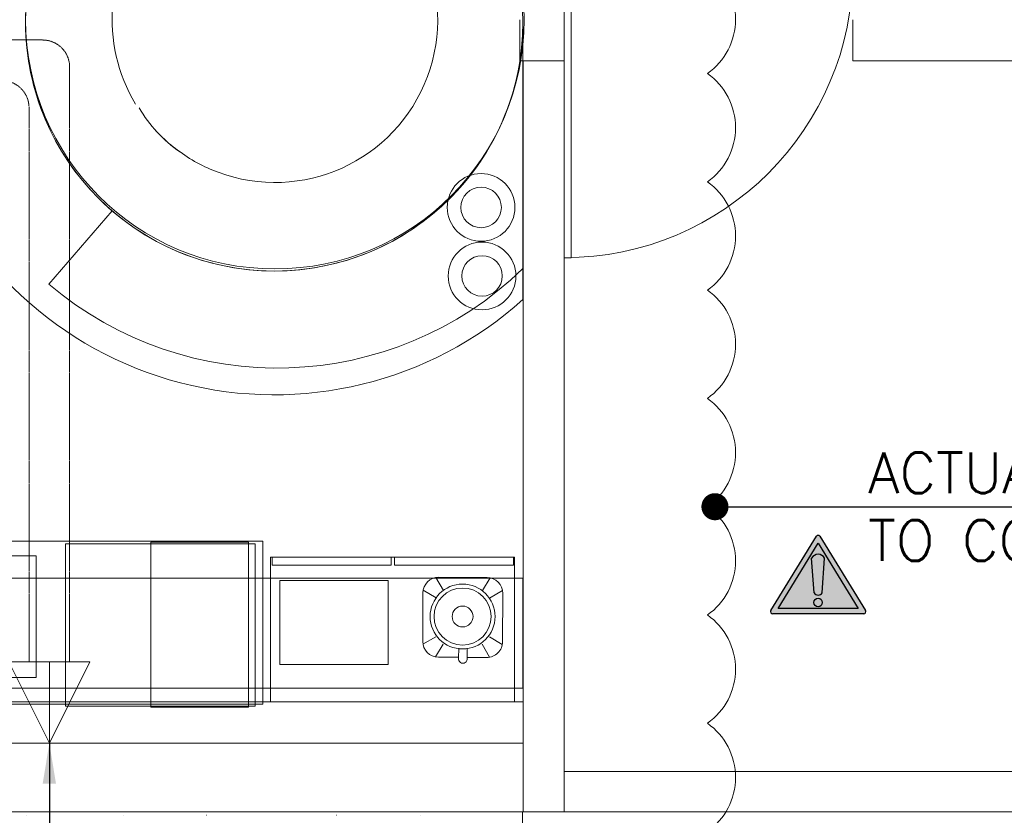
# Model space of a CAD drawing. Header units: millimetres. Extents: x 99250 to 122845, y -19292 to 18303.
# Tile 26 of 99: x 109928 to 113565, y 6233 to 9172. Entities that reach past the tile are written whole.
import ezdxf

# ---------------------------------------------------------------- set-up
doc = ezdxf.new("R2010")
doc.units = ezdxf.units.MM
doc.header["$MEASUREMENT"] = 0
doc.linetypes.add('HIDDENX2', pattern=[0.75, 0.5, -0.25])
doc.layers.get('0').update_dxf_attribs({"lineweight": 5})
for name, color, linetype in [('ACMV-MEPF_General Text', 7, 'Continuous'), ('IRISH HOUSE_HYD AIRPORT_DRAINAGE LAYOUT 1$0$GREY SCALE', 8, 'Continuous'), ('Warning Symbol', 7, 'Continuous')]:
    doc.layers.add(name, color=color, linetype=linetype)
for name, color, linetype, lineweight in [('IRISH HOUSE_HYD AIRPORT_DRAINAGE LAYOUT 1$0$GREYSCALE', 8, 'Continuous', 0), ('M-MEP-ELFA-CABLE', 1, 'HIDDENX2', 20), ('M-MEP-ELIT-DEVICES', 5, 'Continuous', 20), ('M-MEP-ELPR-EQUIP', 6, 'Continuous', 20)]:
    doc.layers.add(name, color=color, linetype=linetype, lineweight=lineweight)
doc.styles.add('Oswald Light', font='txt')
doc.styles.add('Romans', font='romans.shx', dxfattribs={"width": 0.8})
doc.styles.get("Standard").update_dxf_attribs({"font": 'romans.shx'})
doc.dimstyles.new('100_Romans_Dot', dxfattribs={"dimtxt": 100, "dimasz": 100, "dimexe": 50, "dimexo": 50, "dimgap": 50, "dimtad": 1, "dimdec": 0, "dimzin": 0, "dimdsep": 46, "dimtxsty": 'Romans', "dimblk": 'DOT', "dimcen": 0.09, "dimclrd": 256, "dimclre": 256, "dimadec": 0, "dimazin": 0, "dimtfac": 1, "dimtdec": 0, "dimtofl": 0, "dimtmove": 0, "dimatfit": 3, "dimldrblk": 'DOT', "dimfxl": 0, "dimtolj": 1, "dimtzin": 0, "dimarcsym": 0})
doc.dimstyles.new('MDS-50', dxfattribs={"dimtxt": 100, "dimasz": 100, "dimexe": 50, "dimexo": 50, "dimgap": 25, "dimtad": 1, "dimdec": 0, "dimtxsty": 'Oswald Light', "dimcen": 0, "dimdle": 1.5875, "dimazin": 0, "dimtfac": 1, "dimtdec": 0, "dimtix": 1, "dimtmove": 0, "dimatfit": 0, "dimfxl": 0, "dimfrac": 2, "dimtolj": 1, "dimarcsym": 0})

# ---------------------------------------------------------------- blocks, each defined once
blk = doc.blocks.new('IRISH HOUSE_HYD AIRPORT_DRAINAGE LAYOUT 1$0$FLOOR PLAN')
at = {"layer": 'IRISH HOUSE_HYD AIRPORT_DRAINAGE LAYOUT 1$0$GREYSCALE', "color": 8, "lineweight": 0, "ltscale": 25}
for p, q in [((11939.1, 9359.4), (11939.1, 8292.6)), ((11939.1, 9359.4), (11939.1, 8292.6)), ((11939.1, 9359.4), (11939.1, 8292.6)), ((11964.4, 8292.6), (11964.4, 9359.4)), ((11964.4, 8292.6), (11964.4, 9359.4)), ((11964.4, 8292.6), (11964.4, 9359.4)), ((11939.1, 8292.6), (11964.4, 8292.6)), ((11939.1, 8292.6), (11964.4, 8292.6)), ((11939.1, 8292.6), (11964.4, 8292.6)), ((11465.2, 7111.2, 0), (11492.8, 7063.6, 0)), ((11475.8, 7112.1, 0), (11654.6, 7111.2, 0)), ((11665.1, 7110.2, 0), (11637.1, 7062.9, 0)), ((11418.4, 7064.8, 0), (11466.1, 7036.5, 0)), ((11711.5, 7063.4, 0), (11663.5, 7035.5, 0)), ((11416.5, 6875.5, 0), (11417.4, 7054.2, 0)), ((11712.4, 7052.8, 0), (11711.5, 6874, 0)), ((11417.4, 6864.9, 0), (11465.4, 6892.7, 0)), ((11710.5, 6863.5, 0), (11662.8, 6891.8, 0)), ((11463.8, 6818.1, 0), (11491.8, 6865.3, 0)), ((11549.4, 6850.3, 0), (11549.3, 6813.7, 0)), ((11580.6, 6850.1, 0), (11580.5, 6813.5, 0)), ((11663.7, 6817.1, 0), (11636.1, 6864.6, 0)), ((11549.3, 6816.7, 0), (11474.4, 6817, 0)), ((11653.1, 6816.2, 0), (11580.5, 6816.5, 0))]:
    blk.add_line(p, q, dxfattribs=at)
at = {"layer": 'IRISH HOUSE_HYD AIRPORT_DRAINAGE LAYOUT 1$0$GREYSCALE', "color": 8, "lineweight": 0, "ltscale": 0.25}
for p, q in [((11775.6, 9171.7), (11775.6, 9019.5)), ((11786.7, 8137.6), (11786.7, 9171.7)), ((11786.7, 8252.1), (11786.7, 9171.7)), ((11939.1, 9019.5), (11939.1, 9171.7)), ((13005.9, 9019.3), (13005.9, 9171.7)), ((11775.6, 9019.5), (11939.1, 9019.5)), ((11939.5, 9019.3), (11787.1, 9019.5)), ((11787.1, 9019.5), (11787.1, 6245.4)), ((11939.5, 6245.4), (11939.5, 9019.3)), ((13767.8, 9019.3), (13005.9, 9019.3)), ((10036, 8194.7), (10269.1, 8465.6)), ((9454.1, 7245.5, 0), (10826.4, 7245.5, 0)), ((10412.8, 7241.9, 0), (10772.8, 7241.9, 0)), ((10412.8, 6631.9, 0), (10412.8, 7241.9, 0)), ((10772.8, 7241.9, 0), (10772.8, 6631.9, 0)), ((10826.4, 7245.5, 0), (10826.4, 6643.9, 0)), ((11786.7, 7109), (6410.1, 7109)), ((10888.4, 7100.2, 0), (11288.4, 7100.2, 0)), ((10888.4, 6790.2, 0), (10888.4, 7100.2, 0)), ((11288.4, 7100.2, 0), (11288.4, 6790.2, 0)), ((11786.7, 6702.6), (11786.7, 7109)), ((11288.4, 6790.2, 0), (10888.4, 6790.2, 0)), ((6410.1, 6702.6), (11786.7, 6702.6)), ((7936.4, 6702.6), (11787.1, 6702.6)), ((11787.1, 6702.6), (11787.1, 6245.4)), ((10826.4, 6643.9, 0), (9454.1, 6643.9, 0)), ((10772.8, 6631.9, 0), (10412.8, 6631.9, 0)), ((11787.1, 6245.4), (7936.4, 6245.4)), ((11785.4, 6245.4), (11785.4, 304.8)), ((11787.1, 6245.4), (16735.1, 6245.4))]:
    blk.add_line(p, q, dxfattribs=at)
at = {"layer": 'IRISH HOUSE_HYD AIRPORT_DRAINAGE LAYOUT 1$0$GREYSCALE', "color": 8, "lineweight": 0, "ltscale": 60}
for p, q in [((10097.2, 7235.7, 0), (10797.2, 7235.7, 0)), ((10097.2, 6635.7, 0), (10097.2, 7235.7, 0)), ((10797.2, 7235.7, 0), (10797.2, 6635.7, 0)), ((10797.2, 6635.7, 0), (10097.2, 6635.7, 0))]:
    blk.add_line(p, q, dxfattribs=at)
at = {"layer": 'IRISH HOUSE_HYD AIRPORT_DRAINAGE LAYOUT 1$0$GREYSCALE', "color": 8, "lineweight": 0, "ltscale": 5}
for p, q in [((9538.4, 7191.5, 0), (9988.4, 7191.5, 0)), ((9988.4, 7191.5, 0), (9988.4, 6741.5, 0)), ((9988.4, 6741.5, 0), (9538.4, 6741.5, 0))]:
    blk.add_line(p, q, dxfattribs=at)
at = {"layer": 'IRISH HOUSE_HYD AIRPORT_DRAINAGE LAYOUT 1$0$GREYSCALE', "color": 8, "lineweight": 0, "ltscale": 0.6}
for p, q in [((10853.9, 6651.8), (10853.9, 7186.8)), ((10853.9, 7186.8), (11755.9, 7186.8)), ((11299.9, 7186.8), (10859.9, 7186.8)), ((10859.9, 7186.8), (10859.9, 7156.8)), ((11299.9, 7156.8), (11299.9, 7186.8)), ((11751.9, 7186.8), (11311.9, 7186.8)), ((11311.9, 7186.8), (11311.9, 7156.8)), ((11751.9, 7156.8), (11751.9, 7186.8)), ((11755.9, 7186.8), (11755.9, 6651.8)), ((10859.9, 7156.8), (11299.9, 7156.8)), ((11311.9, 7156.8), (11751.9, 7156.8)), ((11755.9, 6651.8), (10853.9, 6651.8))]:
    blk.add_line(p, q, dxfattribs=at)
at = {"layer": 'IRISH HOUSE_HYD AIRPORT_DRAINAGE LAYOUT 1$0$GREYSCALE', "color": 8, "lineweight": 0, "ltscale": 0.2}
for p, q in [((7936.4, 6651.8), (11787.1, 6651.8)), ((11787.1, 6651.8), (11787.1, 6499.4)), ((11787.1, 6499.4), (7936.4, 6499.4))]:
    blk.add_line(p, q, dxfattribs=at)
at = {"layer": 'IRISH HOUSE_HYD AIRPORT_DRAINAGE LAYOUT 1$0$GREYSCALE', "color": 8, "lineweight": 0}
for p, q in [((16735.1, 6395.4), (11939.5, 6395.4)), ((11939.5, 6395.4), (11939.5, 6245.4)), ((9953, 6233.6), (9953.3, 6233.2)), ((10310.6, 6233.6), (10310.3, 6233.2)), ((10618.3, 6233.6), (10618.6, 6233.2)), ((11098.9, 6233.6), (11098.6, 6233.2)), ((11406.6, 6233.6), (11406.8, 6233.2)), ((11939.5, 6245.4), (16735.1, 6245.4))]:
    blk.add_line(p, q, dxfattribs=at)
at = {"layer": 'IRISH HOUSE_HYD AIRPORT_DRAINAGE LAYOUT 1$0$GREYSCALE', "color": 8, "lineweight": 0, "ltscale": 0.25}
for centre, radius in [((10868.2, 9161.9), 918.5), ((10868.2, 9161.9), 918.5), ((10868.2, 9161.9), 918.5), ((10868.2, 9161.9), 918.5), ((10868.2, 9161.9), 918.5), ((11632.2, 8478.3), 125), ((11635.7, 8225.1), 125)]:
    blk.add_circle(centre, radius, dxfattribs=at)
at = {"layer": 'IRISH HOUSE_HYD AIRPORT_DRAINAGE LAYOUT 1$0$GREYSCALE', "color": 8, "lineweight": 0}
for centre, radius in [((10870.5, 9171.7), 920.6), ((11632.2, 8478.3), 74.8), ((11635.7, 8225.1), 74.8)]:
    blk.add_circle(centre, radius, dxfattribs=at)
at = {"layer": 'IRISH HOUSE_HYD AIRPORT_DRAINAGE LAYOUT 1$0$GREYSCALE', "color": 8, "lineweight": 0, "ltscale": 25}
for radius in [119.8, 105.3, 38.6]:
    blk.add_circle((11563.8, 6967.2, 0), radius, dxfattribs=at)
at = {"layer": 'IRISH HOUSE_HYD AIRPORT_DRAINAGE LAYOUT 1$0$GREYSCALE', "color": 8, "lineweight": 0}
for centre, radius, start, end in [((10870.5, 9171.7), 601.3, 66.6, 211.1967), ((10870.5, 9171.7), 601.3, 246.6, 66.6), ((10817.3, 9110.2), 520.4, 210.4773, 235.1163), ((10870.5, 9171.7), 601.3, 222.311, 230.2364), ((10870.5, 9171.7), 601.3, 230.2642, 246.6)]:
    blk.add_arc(centre, radius, start, end, dxfattribs=at)
at = {"layer": 'IRISH HOUSE_HYD AIRPORT_DRAINAGE LAYOUT 1$0$GREYSCALE', "color": 8, "lineweight": 0, "ltscale": 0.2}
blk.add_arc((11939.1, 9359.4), 1066.8, 270, 0, dxfattribs=at)
blk.add_arc((11939.1, 9359.4), 1066.8, 270, 0, dxfattribs=at)
blk.add_arc((11939.1, 9359.4), 1066.8, 270, 0, dxfattribs=at)
at = {"layer": 'IRISH HOUSE_HYD AIRPORT_DRAINAGE LAYOUT 1$0$GREYSCALE', "color": 8, "lineweight": 0, "ltscale": 0.25}
for centre, radius, start, end in [((10868.2, 9161.9), 918.5, 179.3866, 0.6134), ((10868.2, 9161.9), 1375.7, 198.9773, 311.8836), ((10879.6, 9189.2), 1304.1, 229.6916, 314.0686)]:
    blk.add_arc(centre, radius, start, end, dxfattribs=at)
at = {"layer": 'IRISH HOUSE_HYD AIRPORT_DRAINAGE LAYOUT 1$0$GREYSCALE', "color": 8, "lineweight": 0, "ltscale": 25}
for centre, radius, start, end in [((11475.5, 7053.9, 0), 58.1, 89.7227, 179.7227), ((11654.3, 7053.1, 0), 58.1, 359.7227, 89.7227), ((11474.6, 6875.2, 0), 58.1, 179.7227, 269.7227), ((11653.4, 6874.3, 0), 58.1, 269.7227, 359.7227), ((11564.9, 6810.7, 0), 15.9, 169.2374, 10.2081)]:
    blk.add_arc(centre, radius, start, end, dxfattribs=at)
blk = doc.blocks.new('IRISH HOUSE_HYD AIRPORT_DRAINAGE LAYOUT 1')
at = {"layer": 'IRISH HOUSE_HYD AIRPORT_DRAINAGE LAYOUT 1$0$GREY SCALE'}
blk.add_blockref('IRISH HOUSE_HYD AIRPORT_DRAINAGE LAYOUT 1$0$FLOOR PLAN', (0, 0), dxfattribs=at)
blk = doc.blocks.new('DDO-RJ45')
at = {"color": 0}
blk.add_line((0, 200), (0, 0), dxfattribs=at)
blk.add_lwpolyline([(-100, 200), (100, 200), (0, 0), (0, 0)], close=True, dxfattribs=at)
blk = doc.blocks.new('A$C759E7B6B')
at = {"layer": 'Warning Symbol'}
h = blk.add_hatch(color=240, dxfattribs=at)
h.dxf.hatch_style = 1
h.paths.add_polyline_path([(8.5, 381.4, 0.559648), (-8.7, 381.1), (-233.2, 15.2, 0.579652), (-224.5, 0), (224.5, 0, 0.592995), (233, 15.6)])
h.paths.add_polyline_path([(0, 347.8), (196.7, 25.3), (-196.7, 25.3)], flags=16)
h.paths.add_polyline_path([(0, 294, -0.249038), (32.2, 273.5), (21.4, 121.1, -0.546529), (0, 92, -0.288902), (-20.1, 102.9), (-32.2, 273.5, -0.249038)], flags=0)
h.paths.add_polyline_path([(20.7, 55.6, -1), (-20.7, 55.6, -1)], flags=0)
h = blk.add_hatch(color=2, dxfattribs=at)
h.dxf.hatch_style = 1
h.paths.add_polyline_path([(-196.7, 25.3), (196.7, 25.3), (0, 347.8)])
h.paths.add_polyline_path([(-20.1, 102.9), (-32.2, 273.5, -0.249038), (0, 294, -0.249038), (32.2, 273.5), (21.4, 121.1, -0.546529), (0, 92, -0.288902)], flags=16)
h.paths.add_polyline_path([(20.7, 55.6, -1), (-20.7, 55.6, -1)], flags=16)
h = blk.add_hatch(color=240, dxfattribs=at)
h.dxf.hatch_style = 1
h.paths.add_polyline_path([(32.2, 273.5, 0.249038), (0, 294, 0.249038), (-32.2, 273.5), (-20.1, 102.9, 0.288902), (0, 92, 0.546529), (21.4, 121.1)])
h.paths.add_polyline_path([(20.7, 55.6, 1), (-20.7, 55.6, 1)])
for p, q in [((-233, 15.6), (-8.5, 381.4)), ((-196.7, 25.3), (0, 347.8)), ((0, 347.8), (196.7, 25.3)), ((8.5, 381.4), (233, 15.6)), ((-20.1, 102.9), (-32.2, 273.5)), ((20.1, 102.9), (32.2, 273.5)), ((224.5, 0), (-224.5, 0)), ((196.7, 25.3), (-196.7, 25.3))]:
    blk.add_line(p, q, dxfattribs=at)
blk.add_circle((0, 55.6), 20.7, dxfattribs=at)
for centre, radius, start, end in [((0, 376), 10.1, 32.6709, 147.3291), ((3.3, 253.4), 40.7, 94.6224, 150.5598), ((-3.3, 253.4), 40.7, 29.4402, 85.3776), ((-1.3, 113.4), 21.5, 209.1393, 273.5958), ((1.3, 113.4), 21.5, 266.4042, 330.8607), ((-224.5, 10.1), 10.1, 147.3291, 270), ((224.5, 10.1), 10.1, 270, 32.6709)]:
    blk.add_arc(centre, radius, start, end, dxfattribs=at)
blk = doc.blocks.new('_Dot')
at = {"color": 0, "linetype": 'ByBlock', "lineweight": -2}
blk.add_line((-0.5, 0), (-1, 0), dxfattribs=at)
at = {"color": 0, "linetype": 'ByBlock', "const_width": 0.5}
blk.add_lwpolyline([(-0.25, 0, 1), (0.25, 0, 1)], format="xyb", close=True, dxfattribs=at)

msp = doc.modelspace()

# ---------------------------------------------------------------- linework, layer by layer
at = {"color": 1}
msp.add_lwpolyline([(112468.1, 6172.9, 0.520567), (112468.1, 6572.9, 0.520567), (112468.1, 6972.9, 0.520567), (112468.1, 7372.9, 0.520567), (112468.1, 7772.9, 0.520567), (112468.1, 8172.9, 0.520567), (112468.1, 8572.9, 0.520567), (112468.1, 8972.9, 0.520567), (112468.1, 9372.9, 0.520567)], format="xyb", dxfattribs=at)
at = {"layer": 'M-MEP-ELFA-CABLE', "ltscale": 5}
for points in [[(109744.2, 9096.7), (110012.4, 9096.7, -0.414214), (110112.4, 8996.7), (110112.4, 6799.4)], [(109744.2, 8946.7), (109862.4, 8946.7, -0.414214), (109962.4, 8846.7), (109962.4, 6799.4)]]:
    msp.add_lwpolyline(points, format="xyb", dxfattribs=at)

# ---------------------------------------------------------------- block references
at = {"layer": 'M-MEP-ELIT-DEVICES', "xscale": 1.5, "yscale": 1.5, "zscale": 1.5}
msp.add_blockref('DDO-RJ45', (110037.4, 6499.4), dxfattribs=at)
at = {"layer": 'M-MEP-ELPR-EQUIP'}
msp.add_blockref('IRISH HOUSE_HYD AIRPORT_DRAINAGE LAYOUT 1', (100000, 0), dxfattribs=at)
at = {"layer": 'Warning Symbol', "xscale": 0.75, "yscale": 0.75, "zscale": 0.75}
msp.add_blockref('A$C759E7B6B', (112877.1, 6977.5), dxfattribs=at)

# ---------------------------------------------------------------- texts
at = {"layer": 'ACMV-MEPF_General Text', "insert": (113061.8, 7372.9), "char_height": 150, "attachment_point": 4}
msp.add_mtext_dynamic_manual_height_columns('{\\C1;ACTUAL DEMISE AREA YET TO CONFIRM.}', width=2921.723, gutter_width=1, heights=[1205], dxfattribs=at)

# ---------------------------------------------------------------- leaders
at = {"color": 1}
msp.add_leader([(112496.1, 7372.9), (115523, 7372.9)], dimstyle='100_Romans_Dot', override={"dimtad": 0, "dimclrd": 1}, dxfattribs=at)
at = {"color": 7}
msp.add_leader([(110037.4, 6499.4), (110037.4, 4972.1), (110694.3, 4972.1)], dimstyle='MDS-50', override={"dimasz": 150, "dimtad": 0, "dimfxl": 25.4}, dxfattribs=at)

doc.saveas('drawing.dxf')
